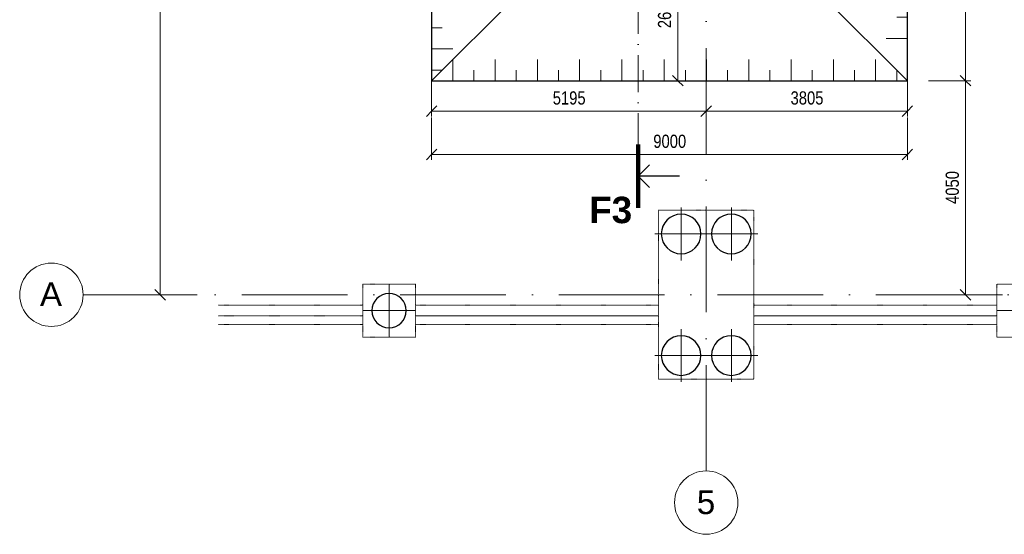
# Model space of a CAD drawing. Header units: millimetres. Extents: x 52781 to 270224, y -9967 to 33961.
# Tile 1 of 19: x 52781 to 71410, y 3217 to 12954. Entities that reach past the tile are written whole.
import ezdxf

# ---------------------------------------------------------------- set-up
doc = ezdxf.new("R2010")
doc.units = ezdxf.units.MM
for name, pattern in [('B_CARA_12', [2.6, 1, -0.8, 0, -0.8]), ('Čerchovaná 20mm', [3000, 2000, -500, 0, -500]), ('Čerchovaná řez', [1100, 700, -200, 0, -200])]:
    doc.linetypes.add(name, pattern=pattern)
for name, color, linetype, lineweight in [('CA_KOTY', 3, 'Continuous', 9), ('CA_KOTY-100', 3, 'Continuous', 9), ('CA_OSY', 5, 'Continuous', 9), ('CA_POHHRA18', 9, 'Continuous', 9), ('CA_POHHRA25', 7, 'Continuous', 13), ('CA_REZY', 1, 'Continuous', 25), ('CA_REZYZNACKY', 1, 'Continuous', 9), ('CA_TEXT35', 62, 'Continuous', 9), ('CA_ZAKLADY25', 7, 'Continuous', 13), ('CA_ZAKLADY5', 1, 'Continuous', 25)]:
    doc.layers.add(name, color=color, linetype=linetype, lineweight=lineweight)
doc.styles.add('Arial', font='arial.ttf', dxfattribs={"height": 450})
doc.styles.add('Arial_1', font='arial.ttf', dxfattribs={"width": 0.8, "height": 250})
doc.styles.add('Arial_B', font='arialbd.ttf', dxfattribs={"height": 500})
doc.dimstyles.new('HP_Přímá_-_2_5_mm_Ariel', dxfattribs={"dimscale": 304.8, "dimtxt": 255.06485, "dimasz": 0.656168, "dimexe": 0.328084, "dimexo": 0.0625, "dimgap": 0.164042, "dimtad": 1, "dimdec": 0, "dimzin": 0, "dimdsep": 46, "dimtxsty": 'Arial_1', "dimblk1": 'OBLIQUE', "dimblk2": 'OBLIQUE', "dimsah": 1, "dimcen": 0.09, "dimazin": 0, "dimtfac": 1, "dimtdec": 4, "dimtix": 1, "dimtmove": 0, "dimatfit": 3, "dimfxl": 2.296588, "dimfxlon": 1, "dimtvp": 1, "dimtfill": 1, "dimtolj": 1, "dimtzin": 0, "dimarcsym": 2})

# ---------------------------------------------------------------- blocks, each defined once
blk = doc.blocks.new('pilota 600 mm - D_750_650-2142272--3_400 _ Vykopy')
at = {"layer": 'CA_POHHRA18'}
for q in [(0, 500), (-500, 0), (0, -500), (500, 0)]:
    blk.add_line((0, 0), q, dxfattribs=at)
blk = doc.blocks.new('pilota 600 mm - D_750_650-2142273--3_400 _ Vykopy')
at = {"layer": 'CA_POHHRA18'}
for q in [(0, 500), (-500, 0), (500, 0), (0, -500)]:
    blk.add_line((0, 0), q, dxfattribs=at)
blk = doc.blocks.new('pilota 600 mm - D_750_650-2142301--3_400 _ Vykopy')
at = {"layer": 'CA_POHHRA18'}
for q in [(0, 500), (-500, 0), (0, -500), (500, 0)]:
    blk.add_line((0, 0), q, dxfattribs=at)
blk = doc.blocks.new('Opakovaný detail - 2мм М200-V11--3_400 _ Vykopy')
at = {"layer": 'CA_POHHRA18'}
for p, q in [((-14600, 0), (-14600, 400)), ((-13800, 0), (-13800, 400)), ((-13000, 0), (-13000, 400)), ((-12200, 0), (-12200, 400)), ((-11400, 0), (-11400, 400)), ((-10600, 0), (-10600, 400)), ((-9800, 0), (-9800, 400)), ((-9000, 0), (-9000, 400)), ((-8200, 0), (-8200, 400)), ((-7400, 0), (-7400, 400)), ((-6600, 0), (-6600, 400)), ((-5800, 0), (-5800, 400)), ((-5000, 0), (-5000, 400)), ((-4200, 0), (-4200, 400)), ((-3400, 0), (-3400, 400)), ((-2600, 0), (-2600, 400)), ((-1800, 0), (-1800, 400)), ((-1000, 0), (-1000, 400)), ((-200, 0), (-200, 400)), ((-14200, 0), (-14200, 200)), ((-13400, 0), (-13400, 200)), ((-12600, 0), (-12600, 200)), ((-11800, 0), (-11800, 200)), ((-11000, 0), (-11000, 200)), ((-10200, 0), (-10200, 200)), ((-9400, 0), (-9400, 200)), ((-8600, 0), (-8600, 200)), ((-7800, 0), (-7800, 200)), ((-7000, 0), (-7000, 200)), ((-6200, 0), (-6200, 200)), ((-5400, 0), (-5400, 200)), ((-4600, 0), (-4600, 200)), ((-3800, 0), (-3800, 200)), ((-3000, 0), (-3000, 200)), ((-2200, 0), (-2200, 200)), ((-1400, 0), (-1400, 200)), ((-600, 0), (-600, 200)), ((200, 0), (200, 200)), ((-400, 0), (400, 0)), ((-14800, 0), (-14000, 0)), ((-14000, 0), (-13200, 0)), ((-13200, 0), (-12400, 0)), ((-12400, 0), (-11600, 0)), ((-11600, 0), (-10800, 0)), ((-10800, 0), (-10000, 0)), ((-10000, 0), (-9200, 0)), ((-9200, 0), (-8400, 0)), ((-8400, 0), (-7600, 0)), ((-7600, 0), (-6800, 0)), ((-6800, 0), (-6000, 0)), ((-6000, 0), (-5200, 0)), ((-5200, 0), (-4400, 0)), ((-4400, 0), (-3600, 0)), ((-3600, 0), (-2800, 0)), ((-2800, 0), (-2000, 0)), ((-2000, 0), (-1200, 0)), ((-1200, 0), (-400, 0))]:
    blk.add_line(p, q, dxfattribs=at)
blk = doc.blocks.new('Opakovaný detail - 2мм М200-V2--3_400 _ Vykopy')
at = {"layer": 'CA_POHHRA18'}
for p, q in [((-8200, 0), (-8200, 400)), ((-7400, 0), (-7400, 400)), ((-6600, 0), (-6600, 400)), ((-5800, 0), (-5800, 400)), ((-5000, 0), (-5000, 400)), ((-4200, 0), (-4200, 400)), ((-3400, 0), (-3400, 400)), ((-2600, 0), (-2600, 400)), ((-1800, 0), (-1800, 400)), ((-1000, 0), (-1000, 400)), ((-200, 0), (-200, 400)), ((-7800, 0), (-7800, 200)), ((-7000, 0), (-7000, 200)), ((-6200, 0), (-6200, 200)), ((-5400, 0), (-5400, 200)), ((-4600, 0), (-4600, 200)), ((-3800, 0), (-3800, 200)), ((-3000, 0), (-3000, 200)), ((-2200, 0), (-2200, 200)), ((-1400, 0), (-1400, 200)), ((-600, 0), (-600, 200)), ((200, 0), (200, 200)), ((-8400, 0), (-7600, 0)), ((-7600, 0), (-6800, 0)), ((-6800, 0), (-6000, 0)), ((-6000, 0), (-5200, 0)), ((-5200, 0), (-4400, 0)), ((-4400, 0), (-3600, 0)), ((-3600, 0), (-2800, 0)), ((-2800, 0), (-2000, 0)), ((-2000, 0), (-1200, 0)), ((-1200, 0), (-400, 0)), ((-400, 0), (400, 0))]:
    blk.add_line(p, q, dxfattribs=at)
blk = doc.blocks.new('Opakovaný detail - 2мм М200-V6--3_400 _ Vykopy')
at = {"layer": 'CA_POHHRA18'}
for p, q in [((-7400, 0), (-7400, 400)), ((-6600, 0), (-6600, 400)), ((-5800, 0), (-5800, 400)), ((-5000, 0), (-5000, 400)), ((-4200, 0), (-4200, 400)), ((-3400, 0), (-3400, 400)), ((-2600, 0), (-2600, 400)), ((-1800, 0), (-1800, 400)), ((-1000, 0), (-1000, 400)), ((-200, 0), (-200, 400)), ((-7000, 0), (-7000, 200)), ((-6200, 0), (-6200, 200)), ((-5400, 0), (-5400, 200)), ((-4600, 0), (-4600, 200)), ((-3800, 0), (-3800, 200)), ((-3000, 0), (-3000, 200)), ((-2200, 0), (-2200, 200)), ((-1400, 0), (-1400, 200)), ((-600, 0), (-600, 200)), ((200, 0), (200, 200)), ((-7600, 0), (-6800, 0)), ((-6800, 0), (-6000, 0)), ((-6000, 0), (-5200, 0)), ((-5200, 0), (-4400, 0)), ((-4400, 0), (-3600, 0)), ((-3600, 0), (-2800, 0)), ((-2800, 0), (-2000, 0)), ((-2000, 0), (-1200, 0)), ((-1200, 0), (-400, 0)), ((-400, 0), (400, 0))]:
    blk.add_line(p, q, dxfattribs=at)
blk = doc.blocks.new('Osnova - Bublina osnovy 12mm-4850--3_400 _ Vykopy')
at = {"layer": 'CA_TEXT35'}
blk.add_circle((0, 0), 6, dxfattribs=at)
blk = doc.blocks.new('Řez - HP_rez-422275--3_400 _ Vykopy')
at = {"layer": 'CA_REZYZNACKY', "lineweight": 100}
blk.add_line((-12, 0), (0, 0), dxfattribs=at)
at = {"layer": 'CA_REZYZNACKY', "lineweight": 25}
for p, q in [((-6, 0), (-8.15, -2.15)), ((-6, 0), (-3.85, -2.15)), ((-6, -7.82), (-6, 0))]:
    blk.add_line(p, q, dxfattribs=at)
blk = doc.blocks.new('DIMBLOCK59--3_400 _ Vykopy')
at = {"layer": 'CA_KOTY-100'}
for p, q in [((70674, 27600), (69974, 27600)), ((70674, 27600), (70574, 27700)), ((70674, 11800), (70674, 27600)), ((70674, 27600), (70774, 27500)), ((70674, 27600), (70774, 27600)), ((70674, 11800), (69974, 11800)), ((70674, 11800), (70574, 11900)), ((70674, 11800), (70774, 11700)), ((70674, 11800), (70774, 11800))]:
    blk.add_line(p, q, dxfattribs=at)
at = {"layer": 'CA_KOTY-100', "color": 0, "insert": (70300, 19317), "char_height": 250, "width": 918.23, "attachment_point": 1, "rotation": 90, "line_spacing_factor": 0.941778, "style": 'Arial_1', "bg_fill": 3, "box_fill_scale": 1.25, "bg_fill_color": 256, "bg_fill_true_color": 13158600, "bg_fill_transparency": 0}
blk.add_mtext('15800', dxfattribs=at)
blk = doc.blocks.new('_Oblique')
at = {"color": 0, "linetype": 'ByBlock', "lineweight": -2}
blk.add_line((-0.5, -0.5), (0.5, 0.5), dxfattribs=at)
blk = doc.blocks.new('DIMBLOCK60--3_400 _ Vykopy')
at = {"layer": 'CA_KOTY-100'}
for p, q in [((60575, 10404), (60575, 11104)), ((69575, 10404), (69575, 11104)), ((60575, 10404), (60675, 10504)), ((69575, 10404), (69675, 10504)), ((60575, 10404), (60475, 10304)), ((60575, 10404), (69575, 10404)), ((60575, 10404), (60575, 10304)), ((69575, 10404), (69475, 10304)), ((69575, 10404), (69575, 10304))]:
    blk.add_line(p, q, dxfattribs=at)
at = {"layer": 'CA_KOTY-100', "color": 0, "insert": (64769, 10779), "char_height": 250, "width": 734.59, "attachment_point": 1, "line_spacing_factor": 0.941778, "style": 'Arial_1', "bg_fill": 3, "box_fill_scale": 1.25, "bg_fill_color": 256, "bg_fill_true_color": 13158600, "bg_fill_transparency": 0}
blk.add_mtext('9000', dxfattribs=at)
blk = doc.blocks.new('DIMBLOCK63--3_400 _ Vykopy')
at = {"layer": 'CA_KOTY-100'}
for p, q in [((70674, 11800), (69974, 11800)), ((70674, 11800), (70574, 11900)), ((70674, 11800), (70674, 7750)), ((70674, 11800), (70774, 11700)), ((70674, 11800), (70774, 11800)), ((70674, 7750), (70574, 7850)), ((70674, 7750), (70574, 7750)), ((70674, 7750), (70774, 7650)), ((70674, 7750), (71374, 7750))]:
    blk.add_line(p, q, dxfattribs=at)
at = {"layer": 'CA_KOTY-100', "color": 0, "insert": (70300, 9469), "char_height": 250, "width": 734.59, "attachment_point": 1, "rotation": 90, "line_spacing_factor": 0.941778, "style": 'Arial_1', "bg_fill": 3, "box_fill_scale": 1.25, "bg_fill_color": 256, "bg_fill_true_color": 13158600, "bg_fill_transparency": 0}
blk.add_mtext('4050', dxfattribs=at)
blk = doc.blocks.new('DIMBLOCK89--3_400 _ Vykopy')
at = {"layer": 'CA_KOTY-100'}
for p, q in [((65231, 14400), (64531, 14400)), ((65231, 14400), (65131, 14500)), ((65231, 11800), (65231, 14400)), ((65231, 14400), (65331, 14300)), ((65231, 14400), (65331, 14400)), ((65231, 11800), (64531, 11800)), ((65231, 11800), (65131, 11900)), ((65231, 11800), (65331, 11700)), ((65231, 11800), (65331, 11800))]:
    blk.add_line(p, q, dxfattribs=at)
at = {"layer": 'CA_KOTY-100', "color": 0, "insert": (64856, 12794), "char_height": 250, "width": 734.59, "attachment_point": 1, "rotation": 90, "line_spacing_factor": 0.941778, "style": 'Arial_1', "bg_fill": 3, "box_fill_scale": 1.25, "bg_fill_color": 256, "bg_fill_true_color": 13158600, "bg_fill_transparency": 0}
blk.add_mtext('2600', dxfattribs=at)
blk = doc.blocks.new('DIMBLOCK94--3_400 _ Vykopy')
at = {"layer": 'CA_KOTY-100'}
for p, q in [((60575, 11224), (60575, 11924)), ((65770, 11224), (65770, 11924)), ((60575, 11224), (60475, 11124)), ((60575, 11224), (60675, 11324)), ((60575, 11224), (65770, 11224)), ((60575, 11224), (60575, 11124)), ((65770, 11224), (65670, 11124)), ((65770, 11224), (65870, 11324)), ((65770, 11224), (65770, 11124))]:
    blk.add_line(p, q, dxfattribs=at)
at = {"layer": 'CA_KOTY-100', "color": 0, "insert": (62866, 11599), "char_height": 250, "width": 734.59, "attachment_point": 1, "line_spacing_factor": 0.941778, "style": 'Arial_1', "bg_fill": 3, "box_fill_scale": 1.25, "bg_fill_color": 256, "bg_fill_true_color": 13158600, "bg_fill_transparency": 0}
blk.add_mtext('5195', dxfattribs=at)
blk = doc.blocks.new('DIMBLOCK95--3_400 _ Vykopy')
at = {"layer": 'CA_KOTY-100'}
for p, q in [((65770, 11224), (65770, 11924)), ((69575, 11224), (69575, 11924)), ((65770, 11224), (65670, 11124)), ((65770, 11224), (65870, 11324)), ((65770, 11224), (69575, 11224)), ((65770, 11224), (65770, 11124)), ((69575, 11224), (69475, 11124)), ((69575, 11224), (69675, 11324)), ((69575, 11224), (69575, 11124))]:
    blk.add_line(p, q, dxfattribs=at)
at = {"layer": 'CA_KOTY-100', "color": 0, "insert": (67366, 11599), "char_height": 250, "width": 734.59, "attachment_point": 1, "line_spacing_factor": 0.941778, "style": 'Arial_1', "bg_fill": 3, "box_fill_scale": 1.25, "bg_fill_color": 256, "bg_fill_true_color": 13158600, "bg_fill_transparency": 0}
blk.add_mtext('3805', dxfattribs=at)
blk = doc.blocks.new('DIMBLOCK97--3_400 _ Vykopy')
at = {"layer": 'CA_KOTY-100'}
for p, q in [((55437, 20750), (55337, 20850)), ((55437, 20750), (55337, 20750)), ((55437, 20750), (55437, 7750)), ((55437, 20750), (55537, 20650)), ((55437, 20750), (56137, 20750)), ((55437, 7750), (55337, 7850)), ((55437, 7750), (55337, 7750)), ((55437, 7750), (55537, 7650)), ((55437, 7750), (56137, 7750))]:
    blk.add_line(p, q, dxfattribs=at)
at = {"layer": 'CA_KOTY-100', "color": 0, "insert": (55062, 13867), "char_height": 250, "width": 918.23, "attachment_point": 1, "rotation": 90, "line_spacing_factor": 0.941778, "style": 'Arial_1', "bg_fill": 3, "box_fill_scale": 1.25, "bg_fill_color": 256, "bg_fill_true_color": 13158600, "bg_fill_transparency": 0}
blk.add_mtext('13000', dxfattribs=at)

msp = doc.modelspace()

# ---------------------------------------------------------------- linework, layer by layer
at = {"layer": 'CA_OSY', "linetype": 'Čerchovaná 20mm'}
for p, q in [((65770, 4417.4), (65770, 30533.9)), ((53980.8, 7749.9), (155580.4, 7749.9))]:
    msp.add_line(p, q, dxfattribs=at)
at = {"layer": 'CA_POHHRA25', "linetype": 'B_CARA_12'}
for p, q in [((56539.2, 7549.9), (59270, 7549.9)), ((60270, 7549.9), (64870, 7549.9)), ((66670, 7549.9), (71270, 7549.9)), ((59270, 7349.9), (56539.2, 7349.9)), ((56539.2, 7349.9), (59270, 7349.9)), ((64870, 7349.9), (60270, 7349.9)), ((60270, 7349.9), (64870, 7349.9)), ((71270, 7349.9), (66670, 7349.9)), ((66670, 7349.9), (71270, 7349.9)), ((56539.2, 7189.9), (59270, 7189.9)), ((60270, 7189.9), (64870, 7189.9)), ((66670, 7189.9), (71270, 7189.9))]:
    msp.add_line(p, q, dxfattribs=at)
at = {"layer": 'CA_REZY'}
for p, q in [((69575, 11800), (69575, 27600)), ((60575, 20000), (60575, 11800)), ((60575, 11800), (62575, 13800)), ((69575, 11800), (67575, 13800)), ((60575, 11800), (69575, 11800))]:
    msp.add_line(p, q, dxfattribs=at)
at = {"layer": 'CA_REZYZNACKY', "linetype": 'Čerchovaná řez'}
msp.add_line((64482.4, 30986), (64482.4, 10594.5), dxfattribs=at)
at = {"layer": 'CA_ZAKLADY25', "linetype": 'B_CARA_12', "lineweight": 9}
for p, q in [((64870, 6149.9), (64870, 9349.9)), ((64870, 9349.9), (66670, 9349.9)), ((66670, 9349.9), (66670, 6149.9)), ((59270, 6949.9), (59270, 7949.9)), ((59270, 7949.9), (60270, 7949.9)), ((60270, 7949.9), (60270, 6949.9)), ((71270, 6949.9), (71270, 7949.9)), ((71270, 7949.9), (72270, 7949.9)), ((60270, 6949.9), (59270, 6949.9)), ((72270, 6949.9), (71270, 6949.9)), ((66670, 6149.9), (64870, 6149.9))]:
    msp.add_line(p, q, dxfattribs=at)
at = {"layer": 'CA_ZAKLADY5'}
for centre, radius, start, end in [((65295, 8899.9), 375, 0, 180), ((66245, 8899.9), 375, 0, 180), ((65295, 8899.9), 375, 180, 360), ((66245, 8899.9), 375, 180, 0), ((59770, 7449.9), 325, 90, 270), ((59770, 7449.9), 325, 270, 90), ((65295, 6599.9), 375, 0, 180), ((66245, 6599.9), 375, 360, 180), ((65295, 6599.9), 375, 180, 360), ((66245, 6599.9), 375, 180, 360)]:
    msp.add_arc(centre, radius, start, end, dxfattribs=at)

# ---------------------------------------------------------------- block references
at = {"layer": 'CA_POHHRA18'}
for name, p, rotation in [('Opakovaný detail - 2мм М200-V11--3_400 _ Vykopy', (69575, 27200), 89.99999999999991), ('Opakovaný detail - 2мм М200-V6--3_400 _ Vykopy', (60575, 12200), 269.9999999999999), ('pilota 600 mm - D_750_650-2142273--3_400 _ Vykopy', (66245, 8899.9), 180), ('pilota 600 mm - D_750_650-2142301--3_400 _ Vykopy', (59770, 7449.9), 180), ('pilota 600 mm - D_750_650-2142301--3_400 _ Vykopy', (71770, 7449.9), 180), ('pilota 600 mm - D_750_650-2142272--3_400 _ Vykopy', (66245, 6599.9), 180)]:
    msp.add_blockref(name, p, dxfattribs=dict(at, rotation=rotation))
for name, p in [('Opakovaný detail - 2мм М200-V2--3_400 _ Vykopy', (69175, 11800)), ('pilota 600 mm - D_750_650-2142272--3_400 _ Vykopy', (65295, 8899.9)), ('pilota 600 mm - D_750_650-2142273--3_400 _ Vykopy', (65295, 6599.9))]:
    msp.add_blockref(name, p, dxfattribs=at)
at = {"layer": 'CA_REZYZNACKY', "lineweight": 100, "xscale": 99.99999999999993, "yscale": 99.99999999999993, "zscale": 99.99999999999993, "rotation": 89.99999999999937}
msp.add_blockref('Řez - HP_rez-422275--3_400 _ Vykopy', (64482.4, 10594.5), dxfattribs=at)
at = {"layer": 'CA_TEXT35', "xscale": 99.99999999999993, "yscale": 99.99999999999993, "zscale": 99.99999999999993, "rotation": 269.9999999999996}
msp.add_blockref('Osnova - Bublina osnovy 12mm-4850--3_400 _ Vykopy', (53380.8, 7749.9), dxfattribs=at)
at = {"layer": 'CA_TEXT35', "xscale": 99.99999999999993, "yscale": 99.99999999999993, "zscale": 99.99999999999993}
msp.add_blockref('Osnova - Bublina osnovy 12mm-4850--3_400 _ Vykopy', (65770, 3817.4), dxfattribs=at)

# ---------------------------------------------------------------- texts
at = {"layer": 'CA_REZYZNACKY', "insert": (63554.2, 9605.4), "char_height": 500, "width": 1002.109, "attachment_point": 1, "style": 'Arial_B'}
msp.add_mtext('F3', dxfattribs=at)

# ---------------------------------------------------------------- dimensions: what is measured, and where the dimension line sits
at = {"layer": 'CA_KOTY'}
dim = msp.add_linear_dim(base=(70674.2, 27600), p1=(69974.2, 11800), p2=(69974.2, 27600), angle=90, dimstyle='HP_Přímá_-_2_5_mm_Ariel', override={"dimpost": '<>', "dimfxl": 15799.999695}, dxfattribs=at)
dim.commit()
dim.dimension.update_dxf_attribs({"geometry": 'DIMBLOCK59--3_400 _ Vykopy', "text_midpoint": (70496.6, 19700)})

# ---------------------------------------------------------------- next in the draw order: texts
at = {"layer": 'CA_TEXT35', "char_height": 450, "attachment_point": 1, "style": 'Arial', "bg_fill": 3, "box_fill_scale": 1.25, "bg_fill_color": 256, "bg_fill_true_color": 13158600, "bg_fill_transparency": 0}
for s, insert, width in [('\\fArial|b0|i0|c238|p34|;A', (53163.2, 7985.1), 513.08), ('\\fArial|b0|i0|c238|p34|;5', (65591.4, 4050), 424.894)]:
    msp.add_mtext(s, dxfattribs=dict(at, insert=insert, width=width))

# ---------------------------------------------------------------- next in the draw order: dimensions: what is measured, and where the dimension line sits
at = {"layer": 'CA_KOTY'}
for base, p1, p2, override, picture, middle in [((55436.6, 7749.9), (56136.6, 20749.9), (56136.6, 7749.9), {"dimpost": '<>', "dimfxl": 13000}, 'DIMBLOCK97--3_400 _ Vykopy', (55258.8, 14249.9)), ((65231, 14400), (64531, 11800), (64531, 14400), {"dimpost": '<>', "dimfxl": 2600}, 'DIMBLOCK89--3_400 _ Vykopy', (65053.3, 13100)), ((70674.2, 7749.9), (69974.2, 11800), (71374.2, 7749.9), {"dimpost": '<>', "dimfxl": 4285.27069}, 'DIMBLOCK63--3_400 _ Vykopy', (70496.6, 9774.9))]:
    dim = msp.add_linear_dim(base=base, p1=p1, p2=p2, angle=90, dimstyle='HP_Přímá_-_2_5_mm_Ariel', override=override, dxfattribs=at)
    dim.commit()
    dim.dimension.update_dxf_attribs({"geometry": picture, "text_midpoint": middle})
dim = msp.add_linear_dim(base=(69575, 10404.5), p1=(60575, 11104.5), p2=(69575, 11104.5), dimstyle='HP_Přímá_-_2_5_mm_Ariel', override={"dimpost": '<>', "dimfxl": 9000}, dxfattribs=at)
dim.commit()
dim.dimension.update_dxf_attribs({"geometry": 'DIMBLOCK60--3_400 _ Vykopy', "text_midpoint": (65075, 10582.1)})

# ---------------------------------------------------------------- next in the draw order: dimensions: what is measured, and where the dimension line sits
dim = msp.add_linear_dim(base=(65770, 11224.2), p1=(60575, 11924.2), p2=(65770, 11924.2), dimstyle='HP_Přímá_-_2_5_mm_Ariel', override={"dimpost": '<>', "dimfxl": 5195.047045}, dxfattribs=at)
dim.commit()
dim.dimension.update_dxf_attribs({"geometry": 'DIMBLOCK94--3_400 _ Vykopy', "text_midpoint": (63172.5, 11401.9)})

# ---------------------------------------------------------------- next in the draw order: dimensions: what is measured, and where the dimension line sits
dim = msp.add_linear_dim(base=(69575, 11224.2), p1=(65770, 11924.2), p2=(69575, 11924.2), dimstyle='HP_Přímá_-_2_5_mm_Ariel', override={"dimpost": '<>', "dimfxl": 3804.952955}, dxfattribs=at)
dim.commit()
dim.dimension.update_dxf_attribs({"geometry": 'DIMBLOCK95--3_400 _ Vykopy', "text_midpoint": (67672.5, 11402)})

doc.saveas('drawing.dxf')
